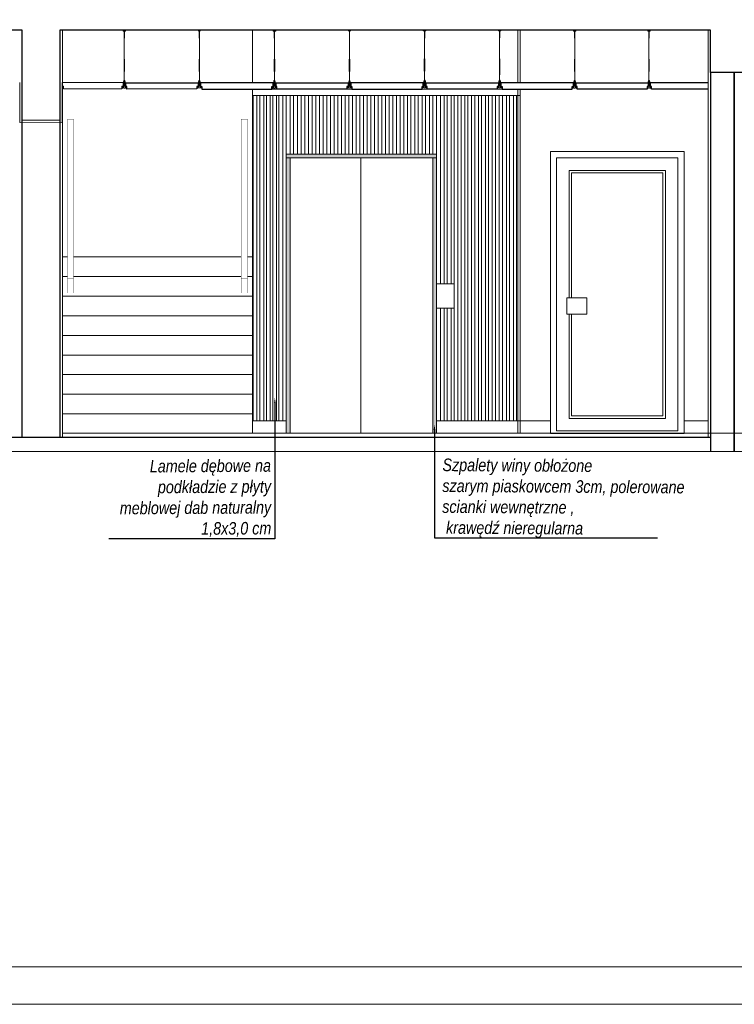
# Model space of a CAD drawing. Header units: millimetres. Extents: x -9038497 to 54128, y -10570064 to 59476.
# Tile 84 of 135: x 45781 to 46352, y 19885 to 20671. Entities that reach past the tile are written whole.
import ezdxf
from ezdxf import colors
from ezdxf.entities.mleader import LeaderData, LeaderLine
from ezdxf.math import Vec2, Vec3

# ---------------------------------------------------------------- set-up
doc = ezdxf.new("R2010")
doc.units = ezdxf.units.MM
doc.header["$LTSCALE"] = 0.8
for name, color, linetype, lineweight in [('0 proj_symbole elektryczne', 150, 'Continuous', 25), ('0 proj_widok widok widok', 7, 'Continuous', 0), ('A_widok', 8, 'Continuous', 0), ('balustrada', 252, 'Continuous', 5), ('SCIANY', 1, 'Continuous', 30), ('sciany - mur', 1, 'Continuous', 30), ('tynk', 252, 'Continuous', 5), ('wieszaki suf.p.', 253, 'Continuous', 5), ('Wymiat 100', 251, 'Continuous', 5)]:
    doc.layers.add(name, color=color, linetype=linetype, lineweight=lineweight)
doc.layers.add('strop podw.', color=3, linetype='Continuous')
doc.layers.add('sufit_pod', color=90, linetype='Continuous')
doc.styles.get("Standard").update_dxf_attribs({"font": 'g12f13.shx', "width": 0.8, "height": 10})
doc.styles.add('WYMIAR-50', font='ARIALN.TTF', dxfattribs={"height": 10})

# ---------------------------------------------------------------- blocks, each defined once
blk = doc.blocks.new('A$C604A1FD6')
at = {"color": 0, "ltscale": 60}
for p, q in [((0, 5), (0, 2)), ((1, 5), (1, 2)), ((60, 5), (60, 2))]:
    blk.add_line(p, q, dxfattribs=at)
blk.add_lwpolyline([(58, 2), (58, 0), (2, 0), (2, 2), (1, 2), (1, 5), (59, 5), (59, 2)], close=True, dxfattribs=at)
blk = doc.blocks.new('G$CDA4F7F8F')
at = {"layer": 'wieszaki suf.p.'}
for p, q in [((1.46, 6.08), (1.46, 41.58)), ((1.47, 14.07), (1.46, 6.08))]:
    blk.add_line(p, q, dxfattribs=at)
at = {"layer": 'wieszaki suf.p.', "linetype": 'Continuous'}
for p, q in [((1.26, 13.27), (1.26, 22.99)), ((1.66, 13.27), (1.66, 22.99))]:
    blk.add_line(p, q, dxfattribs=at)
at = {"layer": 'wieszaki suf.p.'}
blk.add_lwpolyline([(1.56, 39.72), (1.36, 39.72), (1.36, 45.52), (0.46, 45.52), (0.46, 45.72), (2.46, 45.72), (2.46, 45.52), (1.56, 45.52)], close=True, dxfattribs=at)
for points in [[(0.86, 5.16), (1.09, 5.16), (1.09, 2.91, 0.309747), (1.84, 2.91), (1.84, 5.16), (2.07, 5.16), (2.07, 1.37, 0.050199), (2.1, 0.88, 0.462729), (2.41, 0.81), (2.76, 1.11, -0.591447), (2.92, 1.04), (2.92, 0.14, -0.336476), (2.79, 0), (2.51, 0), (2.51, 0.2), (1.85, 0.2), (1.85, 0), (1.08, 0), (1.08, 0.2), (0.42, 0.2), (0.42, 0), (0.14, 0, -0.336476), (0, 0.14), (0, 1.04, -0.591447), (0.17, 1.11), (0.52, 0.81, 0.462729), (0.82, 0.88, 0.050199), (0.86, 1.37)], [(1.09, 5.16), (1.09, 5.91, -0.440677), (1.84, 5.91), (1.84, 2.91, -0.309747), (1.09, 2.91)]]:
    blk.add_lwpolyline(points, format="xyb", close=True, dxfattribs=at)

msp = doc.modelspace()

# ---------------------------------------------------------------- hatches: boundary and pattern name
at = {"layer": '0 proj_widok widok widok', "lineweight": 0, "true_color": 0x939598, "transparency": 33554687}
h = msp.add_hatch(color=252, dxfattribs=at)
h.dxf.hatch_style = 1
h.paths.add_polyline_path([(46113.8, 20563.66), (45993.8, 20563.66), (45993.8, 20560.66), (46113.8, 20560.66)])
h = msp.add_hatch(color=252, dxfattribs=at)
h.dxf.hatch_style = 1
h.paths.add_polyline_path([(45996.8, 20560.66), (45993.8, 20560.66), (45993.8, 20340.78), (45996.8, 20340.78)])
h = msp.add_hatch(color=252, dxfattribs=at)
h.dxf.hatch_style = 1
h.paths.add_polyline_path([(46113.8, 20560.66), (46110.8, 20560.66), (46110.8, 20340.78), (46113.8, 20340.78)])

# ---------------------------------------------------------------- linework, layer by layer
at = {"color": 1, "lineweight": 0, "ltscale": 40}
msp.add_line((45812.72, 20590.86), (45782.72, 20590.86), dxfattribs=at)
at = {"lineweight": 0, "ltscale": 40}
for points in [[(46204.8, 20340.66), (46311.8, 20340.66), (46311.8, 20565.69), (46204.8, 20565.69)], [(46209.8, 20342.66), (46306.8, 20342.66), (46306.8, 20560.69), (46209.8, 20560.69)]]:
    msp.add_lwpolyline(points, close=True, dxfattribs=at)
msp.add_lwpolyline([(46219.8, 20448.93), (46219.8, 20550.69), (46296.8, 20550.69), (46296.8, 20352.66), (46219.8, 20352.66), (46219.8, 20435.9)], dxfattribs=at)
at = {"color": 253, "lineweight": 0, "ltscale": 40}
msp.add_lwpolyline([(46221.8, 20448.93), (46221.8, 20548.69), (46294.8, 20548.69), (46294.8, 20354.66), (46221.8, 20354.66), (46221.8, 20435.9)], dxfattribs=at)
at = {"color": 1, "lineweight": 0, "ltscale": 40}
msp.add_lwpolyline([(45572.98, 20326.17), (46932.98, 20326.17), (46932.98, 20426.17), (46902.98, 20426.17), (46902.98, 20326.17)], dxfattribs=at)
at = {"layer": '0 proj_widok widok widok', "lineweight": 0}
for p, q in [((45966.94, 20615.57), (46180.5, 20615.57)), ((45966.94, 20610.57), (46180.64, 20610.57)), ((45967.3, 20610.57), (45967.3, 20350.78)), ((45970.3, 20350.78), (45970.3, 20610.57)), ((45972.74, 20610.57), (45972.74, 20350.78)), ((45975.74, 20350.78), (45975.74, 20610.57)), ((45977.91, 20610.57), (45977.91, 20350.78)), ((45980.91, 20350.78), (45980.91, 20610.57)), ((45982.92, 20610.57), (45982.92, 20350.78)), ((45985.92, 20350.78), (45985.92, 20610.57)), ((45987.94, 20610.57), (45987.94, 20350.78)), ((45990.94, 20350.78), (45990.94, 20610.57)), ((45993.8, 20563.66), (45993.8, 20610.57)), ((45996.8, 20563.66), (45996.8, 20610.57)), ((45999.66, 20563.66), (45999.66, 20610.57)), ((46002.66, 20563.66), (46002.66, 20610.57)), ((46005.56, 20563.66), (46005.56, 20610.57)), ((46008.56, 20563.66), (46008.56, 20610.57)), ((46011.47, 20563.66), (46011.47, 20610.57)), ((46014.47, 20563.66), (46014.47, 20610.57)), ((46017.26, 20563.66), (46017.26, 20610.57)), ((46020.26, 20563.66), (46020.26, 20610.57)), ((46023.15, 20563.66), (46023.15, 20610.57)), ((46026.15, 20563.66), (46026.15, 20610.57)), ((46029.02, 20563.66), (46029.02, 20610.57)), ((46032.02, 20563.66), (46032.02, 20610.57)), ((46034.86, 20563.66), (46034.86, 20610.57)), ((46037.86, 20563.66), (46037.86, 20610.57)), ((46040.74, 20563.66), (46040.74, 20610.57)), ((46043.74, 20563.66), (46043.74, 20610.57)), ((46046.62, 20563.66), (46046.62, 20610.57)), ((46049.62, 20563.66), (46049.62, 20610.57)), ((46052.46, 20563.66), (46052.46, 20610.57)), ((46055.46, 20563.66), (46055.46, 20610.57)), ((46058.29, 20563.66), (46058.29, 20610.57)), ((46061.29, 20563.66), (46061.29, 20610.57)), ((46064.16, 20563.66), (46064.16, 20610.57)), ((46067.16, 20563.66), (46067.16, 20610.57)), ((46070, 20563.66), (46070, 20610.57)), ((46073, 20563.66), (46073, 20610.57)), ((46075.85, 20563.66), (46075.85, 20610.57)), ((46078.85, 20563.66), (46078.85, 20610.57)), ((46081.71, 20563.66), (46081.71, 20610.57)), ((46084.71, 20563.66), (46084.71, 20610.57)), ((46087.58, 20563.66), (46087.58, 20610.57)), ((46090.58, 20563.66), (46090.58, 20610.57)), ((46093.42, 20563.66), (46093.42, 20610.57)), ((46096.42, 20563.66), (46096.42, 20610.57)), ((46099.28, 20563.66), (46099.28, 20610.57)), ((46102.28, 20563.66), (46102.28, 20610.57)), ((46105.1, 20563.66), (46105.1, 20610.57)), ((46108.1, 20563.66), (46108.1, 20610.57)), ((46110.96, 20563.66), (46110.96, 20610.57)), ((46113.78, 20563.66), (46113.78, 20610.57)), ((46116.94, 20610.57), (46116.94, 20460.18)), ((46119.94, 20460.18), (46119.94, 20610.57)), ((46122.42, 20610.57), (46122.42, 20460.18)), ((46125.42, 20460.18), (46125.42, 20610.57)), ((46127.93, 20610.57), (46127.93, 20350.78)), ((46130.93, 20350.78), (46130.93, 20610.57)), ((46133.44, 20610.57), (46133.44, 20350.78)), ((46136.44, 20350.78), (46136.44, 20610.57)), ((46138.91, 20610.57), (46138.91, 20350.78)), ((46141.91, 20350.78), (46141.91, 20610.57)), ((46144.39, 20610.57), (46144.39, 20350.78)), ((46147.39, 20350.78), (46147.39, 20610.57)), ((46149.9, 20610.57), (46149.9, 20350.78)), ((46152.9, 20350.78), (46152.9, 20610.57)), ((46155.41, 20610.57), (46155.41, 20350.78)), ((46158.41, 20350.78), (46158.41, 20610.57)), ((46161.01, 20610.57), (46161.01, 20350.78)), ((46164.01, 20350.78), (46164.01, 20610.57)), ((46166.63, 20610.57), (46166.63, 20350.78)), ((46169.63, 20350.78), (46169.63, 20610.57)), ((46172.27, 20610.57), (46172.27, 20350.78)), ((46175.27, 20350.78), (46175.27, 20610.57)), ((46177.64, 20610.57), (46177.64, 20350.78)), ((46180.64, 20350.78), (46180.64, 20610.57)), ((46113.8, 20563.66), (45993.8, 20563.66)), ((45993.8, 20563.66), (45993.8, 20340.66)), ((46113.8, 20560.66), (45993.8, 20560.66)), ((45996.8, 20560.66), (45996.8, 20340.66)), ((46053.27, 20340.66), (46053.27, 20560.66)), ((46110.8, 20340.66), (46110.8, 20560.66)), ((46113.8, 20340.66), (46113.8, 20563.66)), ((45967.3, 20529.01), (45967.3, 20527.19)), ((46113.8, 20460.18), (46127.93, 20460.18)), ((46113.8, 20440.8), (46127.93, 20440.8)), ((46116.94, 20440.8), (46116.94, 20350.78)), ((46119.94, 20350.78), (46119.94, 20440.8)), ((46122.42, 20440.8), (46122.42, 20350.78)), ((46125.42, 20350.78), (46125.42, 20440.8)), ((45993.8, 20350.78), (45966.81, 20350.78)), ((46204.8, 20350.78), (46113.8, 20350.78)), ((46330.81, 20350.78), (46311.8, 20350.78)), ((46901.75, 20340.78), (45814.81, 20340.78))]:
    msp.add_line(p, q, dxfattribs=at)
for points in [[(44963.73, 19884.78), (47063.73, 19884.78), (47063.73, 21358.78), (44963.73, 21358.78)], [(44963.73, 19884.78), (47063.73, 19884.78), (47063.73, 21358.78), (44963.73, 21358.78)], [(45123.73, 21328.78), (47033.73, 21328.78), (47033.73, 19914.78), (45123.73, 19914.78)]]:
    msp.add_lwpolyline(points, close=True, dxfattribs=at)
at = {"layer": 'A_widok', "color": 7, "lineweight": 0, "ltscale": 40}
msp.add_lwpolyline([(46217.99, 20435.9), (46234.01, 20435.9), (46234.01, 20448.93), (46217.99, 20448.93)], close=True, dxfattribs=at)
at = {"layer": 'balustrada', "lineweight": 0, "ltscale": 40, "const_width": 0.25}
for points in [[(45823.82, 20464.07), (45818.82, 20464.07), (45818.82, 20591.66), (45823.82, 20591.66)], [(45957.81, 20464.07), (45962.81, 20464.07), (45962.81, 20591.66), (45957.81, 20591.66)], [(45823.82, 20452.79), (45818.82, 20452.79), (45818.82, 20464.07), (45823.82, 20464.07)], [(45957.81, 20452.79), (45962.81, 20452.79), (45962.81, 20464.07), (45957.81, 20464.07)]]:
    msp.add_lwpolyline(points, close=True, dxfattribs=at)
at = {"layer": 'SCIANY', "ltscale": 40}
for p, q in [((45782.8, 20662.78), (45604.17, 20662.78)), ((45782.81, 20337.6), (45782.8, 20662.78)), ((46332.8, 20662.78), (45812.8, 20662.78)), ((45812.8, 20662.78), (45812.8, 20337.73)), ((46332.8, 20628.78), (46332.8, 20662.78)), ((46362.8, 20628.78), (46332.8, 20628.78)), ((46351.8, 20628.78), (46332.8, 20628.78)), ((46332.8, 20628.78), (46332.81, 20326.17)), ((46351.81, 20326.17), (46351.8, 20628.78)), ((45571.02, 20337.77), (46332.81, 20337.78))]:
    msp.add_line(p, q, dxfattribs=at)
msp.add_lwpolyline([(46351.8, 20628.79), (46351.81, 20326.17)], dxfattribs=at)
at = {"layer": 'sciany - mur', "color": 251, "lineweight": 0, "ltscale": 40}
for p, q in [((45966.8, 20662.78), (45966.8, 20620.69)), ((46178.8, 20620.69), (46178.8, 20662.78)), ((46180.6, 20620.69), (46180.6, 20662.78)), ((45966.8, 20615.69), (45966.81, 20340.71)), ((46178.81, 20340.81), (46178.8, 20615.69)), ((46180.61, 20340.81), (46180.6, 20615.69)), ((45814.81, 20481.66), (45818.82, 20481.66)), ((45823.82, 20481.66), (45957.81, 20481.66)), ((45962.81, 20481.66), (45966.81, 20481.66)), ((45818.82, 20465.87), (45814.82, 20465.87)), ((45957.81, 20465.88), (45823.82, 20465.87)), ((45966.81, 20465.88), (45962.81, 20465.88)), ((45966.81, 20450.22), (45814.81, 20450.22)), ((45966.81, 20434.57), (45814.81, 20434.57)), ((45966.81, 20418.92), (45814.81, 20418.92)), ((45966.81, 20403.27), (45814.81, 20403.27)), ((45966.81, 20387.62), (45814.81, 20387.61)), ((45966.81, 20371.96), (45814.81, 20371.96)), ((45966.81, 20356.31), (45814.81, 20356.31))]:
    msp.add_line(p, q, dxfattribs=at)
for points in [[(45782.81, 20481.66), (45782.81, 20481.66)], [(45812.81, 20481.66), (45812.81, 20481.66)]]:
    msp.add_lwpolyline(points, dxfattribs=at)
at = {"layer": 'strop podw.', "ltscale": 60}
for p, q in [((46104.27, 20620.82), (46104.28, 20617.69)), ((46283.59, 20620.82), (46283.6, 20617.69)), ((46284.59, 20620.82), (46284.6, 20617.69))]:
    msp.add_line(p, q, dxfattribs=at)
msp.add_lwpolyline([(46330.81, 20615.69), (46285.6, 20615.69), (46285.6, 20617.69), (46284.6, 20617.69), (46284.59, 20620.82), (46330.8, 20620.82)], dxfattribs=at)
at = {"layer": 'sufit_pod', "lineweight": 0, "ltscale": 40}
msp.add_lwpolyline([(45815.78, 20617.87), (45815.78, 20615.87), (45862.3, 20615.87), (45862.31, 20617.87), (45863.31, 20617.87), (45863.3, 20620.99), (45814.77, 20620.99), (45814.78, 20617.87)], close=True, dxfattribs=at)
at = {"layer": 'tynk', "lineweight": 0, "ltscale": 40}
msp.add_line((45814.81, 20337.89), (45814.82, 20662.78), dxfattribs=at)
for points in [[(46330.8, 20662.78), (46330.81, 20337.88)], [(45780.72, 20620.9), (45780.72, 20588.87), (45814.72, 20588.73), (45814.72, 20620.84)]]:
    msp.add_lwpolyline(points, dxfattribs=at)
at = {"layer": 'wieszaki suf.p.'}
for p, q in [((46342.78, 20628.78), (46342.78, 20628.79)), ((46342.78, 20628.79), (46342.78, 20628.78))]:
    msp.add_line(p, q, dxfattribs=at)
at = {"layer": 'Wymiat 100', "color": 1, "lineweight": 0, "ltscale": 40}
msp.add_line((46332.8, 20632.23), (46332.81, 20326.17), dxfattribs=at)

# ---------------------------------------------------------------- block references
at = {"lineweight": 0, "ltscale": 40}
for p in [(45862.82, 20616.48), (45922.82, 20616.52), (45982.82, 20616.48), (46042.82, 20616.52), (46102.82, 20616.66), (46162.82, 20616.7), (46222.82, 20616.48)]:
    msp.add_blockref('G$CDA4F7F8F', p, dxfattribs=at)
at = {"lineweight": 0, "ltscale": 40, "xscale": -1}
msp.add_blockref('G$CDA4F7F8F', (46285.06, 20616.48), dxfattribs=at)
at = {"layer": 'strop podw.', "ltscale": 60}
for p, rotation in [((45864.28, 20615.66), 0.0347705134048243), ((46104.28, 20615.64), 0.0419411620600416)]:
    msp.add_blockref('A$C604A1FD6', p, dxfattribs=dict(at, rotation=rotation))
at = {"layer": 'strop podw.', "ltscale": 60, "xscale": -1}
for p in [(45984.28, 20615.69), (46224.28, 20615.69)]:
    msp.add_blockref('A$C604A1FD6', p, dxfattribs=at)
at = {"layer": 'strop podw.', "ltscale": 60}
for p in [(45984.28, 20615.69), (46224.28, 20615.69)]:
    msp.add_blockref('A$C604A1FD6', p, dxfattribs=at)
at = {"layer": 'strop podw.', "ltscale": 60, "xscale": -1, "rotation": 359.95805883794}
msp.add_blockref('A$C604A1FD6', (46104.27, 20615.64), dxfattribs=at)

# ---------------------------------------------------------------- texts
at = {"layer": '0 proj_symbole elektryczne', "char_height": 10, "style": 'WYMIAR-50'}
for s, insert, attachment_point, rotation in [('{\\fArial Narrow|b0|i1|c238|p34;Lamele dębowe na\\P podkładzie z płyty \\Pmeblowej dab naturalny\\P1,8x3,0 cm}', (45981.47, 20320.06), 3, 0.33403), ('{\\fArial Narrow|b0|i1|c238|p34;Szpalety winy obłożone \\Pszarym piaskowcem 3cm, polerowane \\Pscianki wewnętrzne ,\\P krawędź nieregularna}', (46118.6, 20320.57), 1, 359.66597)]:
    msp.add_mtext_dynamic_manual_height_columns(s, width=403.8287, gutter_width=50, heights=[0], dxfattribs=dict(at, insert=insert, attachment_point=attachment_point, rotation=rotation))

# ---------------------------------------------------------------- leaders
at = {"layer": '0 proj_widok widok widok', "lineweight": 0}
ml = msp.add_multileader_mtext('Standard', dxfattribs=at)
ml.set_content('', color=256)
ml.set_leader_properties()
ml.build(insert=Vec2(0, 0))
ml.multileader.update_dxf_attribs({"text_right_attachment_type": 6, "dogleg_length": 0.36})
ctx = ml.context
ctx.base_point, ctx.plane_origin = Vec3(45850.04, 20258.5), Vec3(45984.63, 20324.63)
ctx.right_attachment, ctx.text_align_type = 6, 2
notes = []
notes.append((ctx, [(0, (1, 1, 0), (45984.63, 20256.5), (-1, 0), 130.59, [(0, [(45984.63, 20369.09)], 0, [])])]))
ctx.mtext.insert, ctx.mtext.alignment, ctx.mtext.flow_direction = Vec3(45852.04, 20260.5), 3, 5
ml = msp.add_multileader_mtext('Standard', dxfattribs=at)
ml.set_content('', color=256)
ml.set_leader_properties()
ml.build(insert=Vec2(0, 0))
ml.multileader.update_dxf_attribs({"text_right_attachment_type": 6, "dogleg_length": 0.36})
ctx = ml.context
ctx.base_point, ctx.plane_origin = Vec3(46290.48, 20257.39), Vec3(46112.19, 20325.52)
ctx.right_attachment = 6
notes.append((ctx, [(0, (1, 1, 0), (46112.19, 20257.39), (1, 0), 178.3, [(0, [(46112.19, 20347.48)], 0, [])])]))
ctx.mtext.insert, ctx.mtext.flow_direction = Vec3(46292.48, 20259.39), 5
for ctx, leaders in notes:
    for number, flags, end, landing, length, lines in leaders:
        leader = LeaderData()
        leader.index, (leader.has_last_leader_line, leader.has_dogleg_vector, leader.attachment_direction) = number, flags
        leader.last_leader_point, leader.dogleg_vector, leader.dogleg_length = Vec3(end), Vec3(landing), length
        for number, points, colour, breaks in lines:
            line = LeaderLine()
            line.index, line.vertices, line.color, line.breaks = number, Vec3.list(points), colors.encode_raw_color(colour), breaks
            leader.lines.append(line)
        ctx.leaders.append(leader)

doc.saveas('drawing.dxf')
